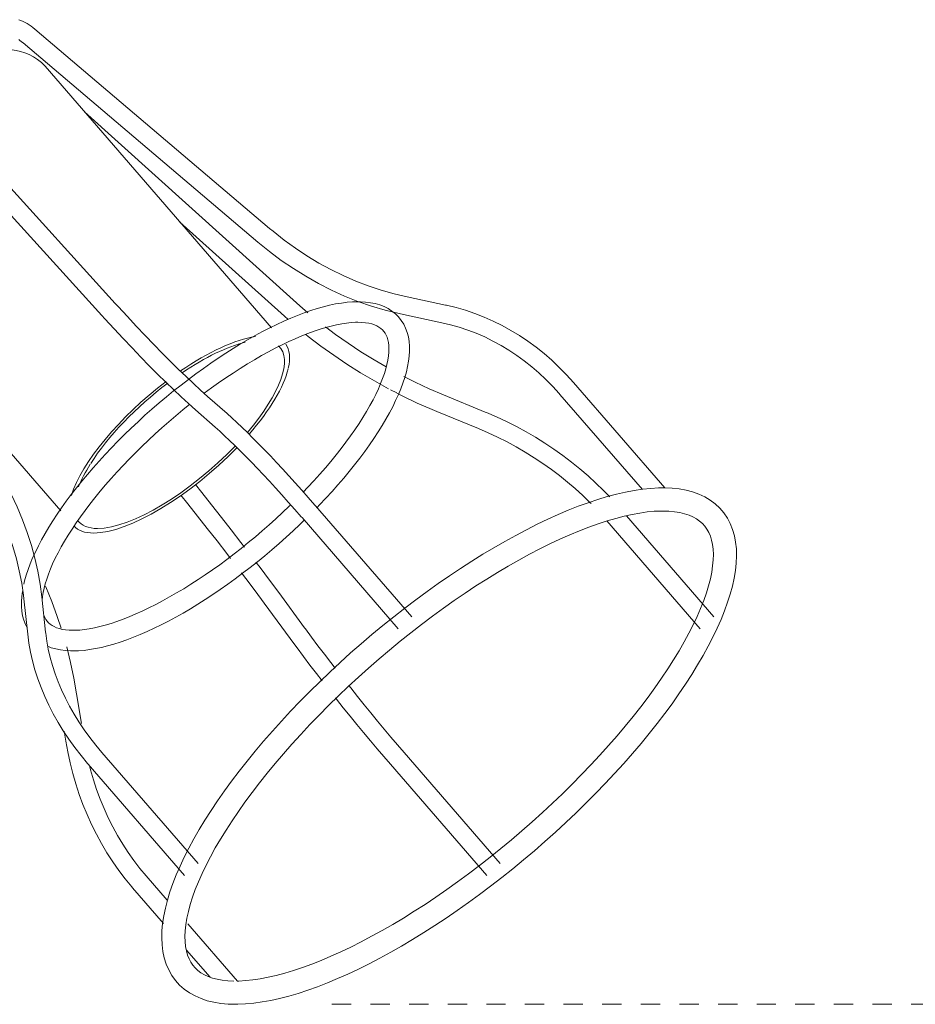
# Model space of a CAD drawing. Header units: millimetres. Extents: x 5734 to 11786, y -2931 to 7544.
# Tile 18 of 41: x 6671 to 6810, y 1518 to 1671. Entities that reach past the tile are written whole.
import ezdxf

# ---------------------------------------------------------------- set-up
doc = ezdxf.new("R2010")
doc.units = ezdxf.units.MM
doc.linetypes.add('Dash', pattern=[6, 3, -3])
doc.layers.add('A-ANNO-DIMS', color=7, linetype='Dash', lineweight=9, true_color=0xd2d2d2)
doc.layers.add('E-LITE-EQPM', color=7, linetype='Continuous', lineweight=20)

# ---------------------------------------------------------------- blocks, each defined once
blk = doc.blocks.new('33710-13 - 33710-13 ALOHA Brown ceiling fan with light-522279-Alzado_PDF')
at = {"layer": 'E-LITE-EQPM'}
for p, q in [((6710.14, 1638.54), (6673.66, 1669.5)), ((6671.85, 1667.37), (6708.33, 1636.4)), ((6710.46, 1623.07), (6675.26, 1663.72)), ((6686.17, 1626.88), (6655.52, 1660.64)), ((6653.45, 1658.76), (6684.1, 1625)), ((6714.31, 1626.98), (6681.39, 1656.63)), ((6696.21, 1639.51), (6712.44, 1624.9)), ((6642.47, 1635.32), (6677.7, 1594.64)), ((6737.47, 1626.62), (6731.51, 1627.88)), ((6712.44, 1624.9), (6713.05, 1624.37)), ((6730.93, 1625.14), (6736.89, 1623.88)), ((6771.53, 1598.22), (6757.36, 1614.58)), ((6728.94, 1613.45), (6729.9, 1612.96)), ((6743.65, 1610), (6737.18, 1612.67)), ((6755.24, 1612.75), (6768.06, 1597.95)), ((6703.53, 1609.76), (6700.5, 1612.43)), ((6698.65, 1610.33), (6701.67, 1607.66)), ((6736.12, 1610.08), (6742.58, 1607.42)), ((6732.24, 1578.16), (6717.29, 1595.42)), ((6715.18, 1593.59), (6730.12, 1576.33)), ((6762.53, 1593.11), (6777.06, 1576.33)), ((6779.18, 1578.16), (6765.57, 1593.88)), ((6671.97, 1580.96), (6672.56, 1575.48)), ((6675.34, 1575.78), (6674.75, 1581.26)), ((6715.59, 1576.46), (6711.56, 1581.94)), ((6709.31, 1580.28), (6713.34, 1574.8)), ((6680.9, 1561.61), (6680.17, 1566.19)), ((6678.25, 1560.43), (6678.5, 1558.87)), ((6699.05, 1539.83), (6684.1, 1557.09)), ((6745.99, 1539.83), (6731.04, 1557.09)), ((6681.98, 1555.26), (6696.93, 1538)), ((6728.93, 1555.26), (6743.87, 1538)), ((6694.22, 1534.17), (6690.97, 1537.93)), ((6688.86, 1536.09), (6693.68, 1530.52)), ((6705.14, 1521.57), (6697.42, 1530.49)), ((6697.26, 1526.39), (6700.9, 1522.19))]:
    blk.add_line(p, q, dxfattribs=at)
at = {"layer": 'E-LITE-EQPM', "flags": 128}
for points in [[(6673.66, 1669.5), (6673.38, 1669.73), (6673.09, 1669.95), (6672.79, 1670.15), (6672.48, 1670.35), (6672.16, 1670.52), (6671.84, 1670.69), (6671.52, 1670.83), (6671.18, 1670.97)], [(6671.16, 1667.87), (6671.36, 1667.74), (6671.56, 1667.6), (6671.76, 1667.44), (6671.85, 1667.37)], [(6675.26, 1663.72), (6674.71, 1664.29), (6674.1, 1664.79), (6673.45, 1665.22), (6672.79, 1665.56), (6672.12, 1665.83), (6671.45, 1666.03), (6670.79, 1666.17), (6670.15, 1666.26), (6669.52, 1666.31), (6669.09, 1666.32)], [(6731.51, 1627.88), (6729.48, 1628.36), (6727.47, 1628.93), (6725.48, 1629.59), (6723.52, 1630.35), (6721.58, 1631.2), (6719.67, 1632.13), (6717.79, 1633.15), (6715.95, 1634.26), (6714.15, 1635.46), (6712.39, 1636.73), (6710.68, 1638.09), (6710.14, 1638.54)], [(6708.33, 1636.4), (6710.12, 1634.95), (6711.96, 1633.57), (6713.85, 1632.29), (6715.78, 1631.09), (6717.75, 1629.98), (6719.76, 1628.96), (6721.8, 1628.03), (6723.87, 1627.2), (6725.97, 1626.47), (6728.1, 1625.83), (6730.25, 1625.29), (6730.93, 1625.14)], [(6723.85, 1627.14), (6723.03, 1627.12), (6722.18, 1627.05), (6721.3, 1626.94), (6720.39, 1626.79), (6719.47, 1626.59), (6718.52, 1626.36), (6717.54, 1626.08), (6716.55, 1625.76), (6715.53, 1625.41), (6714.49, 1625.01), (6713.44, 1624.58), (6712.36, 1624.12), (6711.27, 1623.61), (6710.17, 1623.07), (6709.05, 1622.5), (6707.92, 1621.89), (6706.79, 1621.25), (6705.64, 1620.58), (6704.49, 1619.87), (6703.33, 1619.14), (6702.17, 1618.38), (6701.01, 1617.59), (6699.85, 1616.78), (6698.69, 1615.94), (6697.53, 1615.08), (6696.38, 1614.2), (6695.24, 1613.29), (6694.11, 1612.37), (6692.98, 1611.42), (6691.87, 1610.46), (6690.78, 1609.49), (6689.7, 1608.5), (6688.64, 1607.5), (6687.59, 1606.49), (6686.57, 1605.47), (6685.57, 1604.45), (6684.6, 1603.41), (6683.65, 1602.38), (6682.72, 1601.34), (6681.83, 1600.3), (6680.96, 1599.26), (6680.13, 1598.22), (6679.33, 1597.18), (6678.56, 1596.15), (6677.83, 1595.13), (6677.13, 1594.11), (6676.47, 1593.1), (6675.85, 1592.11), (6675.26, 1591.12), (6674.72, 1590.15), (6674.22, 1589.19), (6673.75, 1588.25), (6673.33, 1587.32), (6672.96, 1586.41), (6672.63, 1585.52), (6672.34, 1584.64), (6672.09, 1583.79), (6671.97, 1583.25)], [(6700.5, 1612.43), (6699.43, 1613.39), (6698.32, 1614.41), (6697.16, 1615.51), (6695.96, 1616.66), (6694.72, 1617.88), (6693.45, 1619.16), (6692.15, 1620.5), (6690.81, 1621.89), (6689.44, 1623.34), (6688.05, 1624.84), (6686.63, 1626.38), (6686.17, 1626.88)], [(6716.1, 1625.43), (6714.86, 1626.49), (6714.31, 1626.98)], [(6717.51, 1595.16), (6717.91, 1595.57), (6718.89, 1596.61), (6719.84, 1597.64), (6720.76, 1598.68), (6721.66, 1599.72), (6722.52, 1600.76), (6723.35, 1601.8), (6724.16, 1602.84), (6724.92, 1603.87), (6725.66, 1604.89), (6726.35, 1605.91), (6727.02, 1606.92), (6727.64, 1607.91), (6728.22, 1608.9), (6728.77, 1609.87), (6729.27, 1610.83), (6729.73, 1611.77), (6730.15, 1612.7), (6730.53, 1613.61), (6730.86, 1614.5), (6731.15, 1615.38), (6731.39, 1616.24), (6731.59, 1617.07), (6731.73, 1617.89), (6731.83, 1618.69), (6731.88, 1619.46), (6731.88, 1620.22), (6731.82, 1620.96), (6731.7, 1621.67), (6731.52, 1622.36), (6731.28, 1623.02), (6730.98, 1623.65), (6730.61, 1624.23), (6730.18, 1624.77), (6729.69, 1625.26), (6729.14, 1625.69), (6728.55, 1626.07), (6727.92, 1626.38), (6727.26, 1626.64), (6726.56, 1626.84), (6725.83, 1626.99), (6725.07, 1627.09), (6724.29, 1627.13), (6723.85, 1627.14)], [(6757.36, 1614.58), (6756.28, 1615.78), (6755.15, 1616.94), (6753.99, 1618.04), (6752.78, 1619.08), (6751.55, 1620.07), (6750.27, 1621.01), (6748.97, 1621.88), (6747.63, 1622.69), (6746.27, 1623.44), (6744.88, 1624.13), (6743.47, 1624.76), (6742.03, 1625.31), (6740.58, 1625.81), (6739.11, 1626.23), (6737.63, 1626.59), (6737.47, 1626.62)], [(6698.65, 1610.33), (6697.55, 1611.31), (6696.41, 1612.37), (6695.22, 1613.48), (6694, 1614.66), (6692.75, 1615.9), (6691.46, 1617.2), (6690.13, 1618.55), (6688.78, 1619.96), (6687.4, 1621.42), (6685.99, 1622.94), (6684.56, 1624.5), (6684.1, 1625)], [(6699.98, 1612.92), (6701.1, 1613.74), (6702.22, 1614.54), (6703.34, 1615.31), (6704.46, 1616.06), (6705.58, 1616.78), (6706.69, 1617.47), (6707.79, 1618.13), (6708.88, 1618.76), (6709.96, 1619.36), (6711.03, 1619.92), (6712.09, 1620.45), (6713.12, 1620.94), (6714.14, 1621.4), (6715.14, 1621.82), (6716.11, 1622.21), (6717.06, 1622.56), (6717.98, 1622.86), (6718.87, 1623.13), (6719.73, 1623.36), (6720.56, 1623.56), (6721.35, 1623.71), (6722.11, 1623.82), (6722.83, 1623.9), (6723.51, 1623.94), (6723.85, 1623.94)], [(6723.85, 1623.94), (6724.46, 1623.92), (6725.03, 1623.87), (6725.54, 1623.79), (6726.01, 1623.68), (6726.43, 1623.54), (6726.8, 1623.37), (6727.13, 1623.19), (6727.42, 1622.99), (6727.67, 1622.77), (6727.89, 1622.52), (6728.09, 1622.25), (6728.26, 1621.95), (6728.4, 1621.61), (6728.52, 1621.24), (6728.61, 1620.82), (6728.66, 1620.35), (6728.69, 1619.85), (6728.67, 1619.3), (6728.62, 1618.71), (6728.52, 1618.08), (6728.38, 1617.41), (6728.2, 1616.71), (6727.98, 1615.98), (6727.71, 1615.21), (6727.4, 1614.41), (6727.05, 1613.59), (6726.65, 1612.75), (6726.21, 1611.88), (6725.73, 1610.99), (6725.2, 1610.08), (6724.64, 1609.15), (6724.04, 1608.21), (6723.4, 1607.25), (6722.72, 1606.28), (6722.01, 1605.3), (6721.26, 1604.32), (6720.48, 1603.33), (6719.66, 1602.33), (6718.82, 1601.33), (6717.95, 1600.33), (6717.04, 1599.32), (6716.11, 1598.33), (6715.38, 1597.56)], [(6736.89, 1623.88), (6738.25, 1623.56), (6739.6, 1623.18), (6740.94, 1622.73), (6742.26, 1622.23), (6743.56, 1621.66), (6744.84, 1621.03), (6746.1, 1620.35), (6747.33, 1619.6), (6748.54, 1618.8), (6749.72, 1617.94), (6750.87, 1617.03), (6751.99, 1616.07), (6753.08, 1615.05), (6754.13, 1613.98), (6755.14, 1612.87), (6755.24, 1612.75)], [(6715.77, 1622.07), (6716.16, 1621.76), (6718.11, 1620.26), (6720.11, 1618.82), (6722.17, 1617.43), (6724.27, 1616.1), (6726.42, 1614.83), (6728.6, 1613.62)], [(6728.24, 1617.02), (6726.38, 1618.09), (6724.34, 1619.36), (6722.34, 1620.68), (6720.39, 1622.06), (6718.81, 1623.24)], [(6737.18, 1612.67), (6734.96, 1613.63), (6732.76, 1614.65), (6730.99, 1615.54)], [(6729.92, 1612.95), (6730.83, 1612.48), (6733.09, 1611.4), (6735.38, 1610.39), (6736.12, 1610.08)], [(6674.81, 1580.55), (6674.81, 1580.72), (6674.87, 1581.31), (6674.96, 1581.94), (6675.1, 1582.61), (6675.28, 1583.31), (6675.51, 1584.05), (6675.77, 1584.81), (6676.08, 1585.61), (6676.44, 1586.43), (6676.84, 1587.27), (6677.28, 1588.14), (6677.76, 1589.04), (6678.28, 1589.94), (6678.84, 1590.87), (6679.45, 1591.81), (6680.09, 1592.77), (6680.76, 1593.74), (6681.48, 1594.72), (6682.23, 1595.7), (6683.01, 1596.69), (6683.82, 1597.69), (6684.67, 1598.69), (6685.54, 1599.69), (6686.44, 1600.7), (6687.37, 1601.69), (6688.32, 1602.69), (6689.3, 1603.68), (6690.3, 1604.66), (6691.32, 1605.64), (6692.35, 1606.6), (6693.41, 1607.55), (6694.48, 1608.49), (6695.56, 1609.41), (6696.65, 1610.32), (6697.75, 1611.2)], [(6703.53, 1609.76), (6704.28, 1609.08), (6705.06, 1608.37), (6705.87, 1607.6), (6706.7, 1606.8), (6707.56, 1605.95), (6708.44, 1605.07), (6709.34, 1604.14), (6710.27, 1603.18), (6711.21, 1602.18), (6712.17, 1601.15), (6713.15, 1600.09), (6714.14, 1599), (6715.14, 1597.87), (6716.16, 1596.72), (6717.18, 1595.54), (6717.29, 1595.42)], [(6762.99, 1596.8), (6762.02, 1597.81), (6760.85, 1598.96), (6759.62, 1600.08), (6758.36, 1601.17), (6757.05, 1602.22), (6755.71, 1603.24), (6754.33, 1604.22), (6752.91, 1605.17), (6751.46, 1606.07), (6749.99, 1606.93), (6748.48, 1607.75), (6746.95, 1608.52), (6745.39, 1609.25), (6743.82, 1609.93), (6743.65, 1610)], [(6701.67, 1607.66), (6702.4, 1607.01), (6703.15, 1606.32), (6703.94, 1605.58), (6704.75, 1604.79), (6705.58, 1603.97), (6706.45, 1603.1), (6707.33, 1602.19), (6708.24, 1601.25), (6709.17, 1600.27), (6710.11, 1599.25), (6711.08, 1598.2), (6712.06, 1597.12), (6713.05, 1596.01), (6714.05, 1594.87), (6715.07, 1593.71), (6715.18, 1593.59)], [(6742.58, 1607.42), (6744.08, 1606.77), (6745.57, 1606.08), (6747.03, 1605.35), (6748.46, 1604.57), (6749.87, 1603.76), (6751.25, 1602.9), (6752.6, 1602.01), (6753.92, 1601.08), (6755.19, 1600.12), (6756.44, 1599.12), (6757.64, 1598.1), (6758.8, 1597.04), (6759.92, 1595.95), (6760.09, 1595.78)], [(6674.75, 1581.26), (6674.49, 1583.25), (6674.13, 1585.26), (6673.68, 1587.27), (6673.13, 1589.27), (6672.48, 1591.28), (6671.75, 1593.27), (6670.92, 1595.26), (6670, 1597.24), (6669, 1599.19), (6667.9, 1601.13), (6666.73, 1603.05), (6666.34, 1603.65)], [(6664, 1602.12), (6665.14, 1600.29), (6666.21, 1598.45), (6667.19, 1596.6), (6668.09, 1594.73), (6668.9, 1592.85), (6669.63, 1590.96), (6670.26, 1589.08), (6670.81, 1587.19), (6671.26, 1585.3), (6671.63, 1583.42), (6671.9, 1581.55), (6671.97, 1580.96)], [(6704.85, 1517.97), (6703.69, 1518.01), (6702.57, 1518.11), (6701.49, 1518.28), (6700.46, 1518.53), (6699.49, 1518.85), (6698.56, 1519.26), (6697.7, 1519.74), (6696.89, 1520.3), (6696.17, 1520.95), (6695.51, 1521.67), (6694.95, 1522.46), (6694.47, 1523.31), (6694.08, 1524.22), (6693.78, 1525.17), (6693.57, 1526.17), (6693.44, 1527.21), (6693.39, 1528.28), (6693.42, 1529.39), (6693.53, 1530.54), (6693.7, 1531.71), (6693.95, 1532.92), (6694.27, 1534.17), (6694.66, 1535.44), (6695.12, 1536.74), (6695.64, 1538.08), (6696.23, 1539.44), (6696.88, 1540.82), (6697.59, 1542.24), (6698.37, 1543.67), (6699.21, 1545.13), (6700.1, 1546.6), (6701.06, 1548.1), (6702.07, 1549.6), (6703.13, 1551.13), (6704.25, 1552.66), (6705.42, 1554.2), (6706.64, 1555.75), (6707.9, 1557.3), (6709.22, 1558.86), (6710.57, 1560.41), (6711.97, 1561.96), (6713.41, 1563.51), (6714.88, 1565.05), (6716.39, 1566.58), (6717.94, 1568.1), (6719.51, 1569.6), (6721.11, 1571.09), (6722.73, 1572.56), (6724.38, 1574), (6726.05, 1575.42), (6727.74, 1576.82), (6729.44, 1578.19), (6731.15, 1579.53), (6732.88, 1580.84), (6734.61, 1582.11), (6736.34, 1583.35), (6738.08, 1584.55), (6739.81, 1585.7), (6741.55, 1586.82), (6743.27, 1587.89), (6744.99, 1588.92), (6746.69, 1589.9), (6748.39, 1590.84), (6750.06, 1591.72), (6751.72, 1592.55), (6753.35, 1593.33), (6754.97, 1594.06), (6756.55, 1594.73), (6758.11, 1595.35), (6759.64, 1595.91), (6761.14, 1596.41), (6762.6, 1596.85), (6764.03, 1597.23), (6765.42, 1597.55), (6766.77, 1597.81), (6768.08, 1598.01), (6769.35, 1598.14), (6770.58, 1598.21), (6770.89, 1598.22)], [(6706.26, 1589), (6705.7, 1589.73), (6704.19, 1591.68), (6702.67, 1593.63), (6701.14, 1595.57), (6699.61, 1597.5), (6698.62, 1598.72)], [(6771.53, 1598.22), (6772.68, 1598.17), (6773.79, 1598.05), (6774.85, 1597.86), (6775.87, 1597.59), (6776.83, 1597.25), (6777.74, 1596.82), (6778.59, 1596.32), (6779.38, 1595.73), (6780.09, 1595.07), (6780.72, 1594.33), (6781.26, 1593.53), (6781.72, 1592.66), (6782.08, 1591.74), (6782.36, 1590.78), (6782.55, 1589.77), (6782.66, 1588.72), (6782.69, 1587.64), (6782.64, 1586.52), (6782.52, 1585.36), (6782.32, 1584.18), (6782.05, 1582.96), (6781.72, 1581.71), (6781.31, 1580.43), (6780.84, 1579.12), (6780.3, 1577.78), (6779.69, 1576.41), (6779.03, 1575.02), (6778.3, 1573.6), (6777.5, 1572.16), (6776.65, 1570.7), (6775.74, 1569.22), (6774.77, 1567.72), (6773.75, 1566.21), (6772.67, 1564.68), (6771.54, 1563.15), (6770.36, 1561.6), (6769.13, 1560.05), (6767.85, 1558.5), (6766.52, 1556.95), (6765.16, 1555.39), (6763.75, 1553.84), (6762.3, 1552.29), (6760.82, 1550.76), (6759.3, 1549.23), (6757.75, 1547.72), (6756.17, 1546.22), (6754.56, 1544.73), (6752.93, 1543.27), (6751.28, 1541.83), (6749.6, 1540.41), (6747.91, 1539.02), (6746.21, 1537.66), (6744.49, 1536.33), (6742.77, 1535.03), (6741.03, 1533.77), (6739.3, 1532.54), (6737.56, 1531.35), (6735.83, 1530.2), (6734.1, 1529.1), (6732.37, 1528.04), (6730.66, 1527.02), (6728.96, 1526.05), (6727.27, 1525.13), (6725.6, 1524.26), (6723.94, 1523.44), (6722.31, 1522.67), (6720.71, 1521.96), (6719.13, 1521.3), (6717.58, 1520.7), (6716.06, 1520.16), (6714.57, 1519.67), (6713.12, 1519.24), (6711.7, 1518.88), (6710.32, 1518.57), (6708.97, 1518.33), (6707.67, 1518.14), (6706.41, 1518.03), (6705.19, 1517.98), (6704.85, 1517.97)], [(6704.09, 1587.23), (6703.48, 1588.02), (6701.98, 1589.96), (6700.47, 1591.9), (6698.95, 1593.83), (6697.42, 1595.74), (6696.36, 1597.06)], [(6713.42, 1595.59), (6713.19, 1595.36), (6712.17, 1594.38), (6711.13, 1593.42), (6710.08, 1592.47), (6709.01, 1591.53), (6707.93, 1590.61), (6706.83, 1589.71), (6705.73, 1588.82), (6704.62, 1587.95), (6703.51, 1587.1), (6702.39, 1586.28), (6701.27, 1585.48), (6700.15, 1584.71), (6699.03, 1583.96), (6697.91, 1583.24), (6696.8, 1582.55), (6695.7, 1581.89), (6694.6, 1581.26), (6693.52, 1580.66), (6692.45, 1580.1), (6691.4, 1579.57), (6690.36, 1579.08), (6689.35, 1578.62), (6688.35, 1578.2), (6687.38, 1577.81), (6686.43, 1577.46), (6685.51, 1577.16), (6684.61, 1576.89), (6683.75, 1576.66), (6682.92, 1576.46), (6682.13, 1576.31), (6681.37, 1576.2), (6680.66, 1576.12), (6679.98, 1576.08), (6679.63, 1576.08)], [(6704.6, 1521.57), (6703.67, 1521.62), (6702.8, 1521.71), (6702, 1521.85), (6701.27, 1522.05), (6700.61, 1522.28), (6700.01, 1522.56), (6699.48, 1522.87), (6699.01, 1523.22), (6698.6, 1523.61), (6698.23, 1524.04), (6697.91, 1524.51), (6697.64, 1525.03), (6697.41, 1525.61), (6697.22, 1526.25), (6697.09, 1526.94), (6697.01, 1527.7), (6696.99, 1528.52), (6697.03, 1529.4), (6697.13, 1530.34), (6697.29, 1531.33), (6697.52, 1532.38), (6697.82, 1533.47), (6698.18, 1534.61), (6698.6, 1535.79), (6699.1, 1537.02), (6699.65, 1538.28), (6700.27, 1539.57), (6700.96, 1540.9), (6701.7, 1542.26), (6702.51, 1543.64), (6703.38, 1545.05), (6704.31, 1546.48), (6705.29, 1547.93), (6706.32, 1549.4), (6707.42, 1550.88), (6708.56, 1552.37), (6709.75, 1553.87), (6710.99, 1555.38), (6712.28, 1556.89), (6713.6, 1558.4), (6714.98, 1559.91), (6716.38, 1561.42), (6717.83, 1562.92), (6719.31, 1564.4), (6720.83, 1565.88), (6722.37, 1567.35), (6723.94, 1568.79), (6725.53, 1570.22), (6727.15, 1571.63), (6728.78, 1573.01), (6730.43, 1574.37), (6732.09, 1575.7), (6733.77, 1577), (6735.45, 1578.27), (6737.14, 1579.5), (6738.83, 1580.7), (6740.52, 1581.85), (6742.21, 1582.97), (6743.89, 1584.05), (6745.57, 1585.08), (6747.23, 1586.06), (6748.87, 1587), (6750.5, 1587.89), (6752.11, 1588.73), (6753.7, 1589.51), (6755.26, 1590.25), (6756.79, 1590.93), (6758.29, 1591.55), (6759.76, 1592.12), (6761.18, 1592.63), (6762.57, 1593.09), (6763.92, 1593.48), (6765.22, 1593.82), (6766.47, 1594.1), (6767.67, 1594.31), (6768.82, 1594.47), (6769.91, 1594.58), (6770.94, 1594.62), (6771.23, 1594.62)], [(6771.23, 1594.62), (6772.18, 1594.6), (6773.07, 1594.51), (6773.88, 1594.38), (6774.63, 1594.2), (6775.31, 1593.98), (6775.92, 1593.71), (6776.47, 1593.41), (6776.96, 1593.06), (6777.38, 1592.69), (6777.76, 1592.27), (6778.09, 1591.81), (6778.38, 1591.3), (6778.62, 1590.73), (6778.81, 1590.11), (6778.96, 1589.43), (6779.05, 1588.69), (6779.09, 1587.88), (6779.07, 1587.02), (6778.98, 1586.1), (6778.83, 1585.12), (6778.62, 1584.09), (6778.34, 1583), (6778, 1581.88), (6777.59, 1580.7), (6777.11, 1579.49), (6776.57, 1578.24), (6775.97, 1576.95), (6775.3, 1575.63), (6774.57, 1574.28), (6773.78, 1572.9), (6772.92, 1571.5), (6772.01, 1570.07), (6771.04, 1568.63), (6770.02, 1567.16), (6768.94, 1565.69), (6767.81, 1564.2), (6766.63, 1562.7), (6765.41, 1561.19), (6764.13, 1559.68), (6762.81, 1558.17), (6761.45, 1556.66), (6760.05, 1555.16), (6758.61, 1553.66), (6757.14, 1552.16), (6755.64, 1550.68), (6754.1, 1549.21), (6752.54, 1547.76), (6750.95, 1546.33), (6749.34, 1544.92), (6747.71, 1543.53), (6746.06, 1542.16), (6744.4, 1540.83), (6742.73, 1539.52), (6741.05, 1538.24), (6739.36, 1537), (6737.67, 1535.8), (6735.98, 1534.63), (6734.29, 1533.5), (6732.61, 1532.42), (6730.93, 1531.37), (6729.27, 1530.38), (6727.62, 1529.43), (6725.98, 1528.53), (6724.37, 1527.67), (6722.78, 1526.87), (6721.21, 1526.13), (6719.67, 1525.43), (6718.16, 1524.79), (6716.69, 1524.21), (6715.25, 1523.69), (6713.85, 1523.22), (6712.49, 1522.81), (6711.18, 1522.46), (6709.92, 1522.16), (6708.7, 1521.93), (6707.54, 1521.76), (6706.43, 1521.64), (6705.39, 1521.58), (6705.13, 1521.57)], [(6679.63, 1572.88), (6680.46, 1572.9), (6681.31, 1572.97), (6682.19, 1573.08), (6683.09, 1573.23), (6684.02, 1573.43), (6684.97, 1573.67), (6685.94, 1573.94), (6686.94, 1574.26), (6687.96, 1574.61), (6688.99, 1575.01), (6690.05, 1575.44), (6691.12, 1575.91), (6692.21, 1576.41), (6693.32, 1576.95), (6694.43, 1577.52), (6695.56, 1578.13), (6696.7, 1578.77), (6697.85, 1579.44), (6699, 1580.15), (6700.15, 1580.88), (6701.32, 1581.64), (6702.48, 1582.43), (6703.64, 1583.24), (6704.8, 1584.08), (6705.95, 1584.94), (6707.1, 1585.82), (6708.25, 1586.73), (6709.38, 1587.65), (6710.5, 1588.6), (6711.61, 1589.56), (6712.71, 1590.53), (6713.79, 1591.52), (6714.85, 1592.52), (6715.54, 1593.19)], [(6711.56, 1581.94), (6710.13, 1583.88), (6708.67, 1585.82), (6708.01, 1586.69)], [(6709.31, 1580.28), (6707.88, 1582.2), (6706.43, 1584.14), (6705.78, 1585)], [(6671.75, 1582.13), (6671.65, 1581.33), (6671.6, 1580.56), (6671.61, 1579.8), (6671.67, 1579.06), (6671.78, 1578.35), (6671.96, 1577.66), (6672.2, 1577), (6672.46, 1576.48)], [(6677.75, 1576.42), (6677.16, 1578.25), (6676.31, 1580.56), (6675.38, 1582.84), (6675.33, 1582.94)], [(6679.63, 1576.08), (6679.02, 1576.1), (6678.46, 1576.15), (6677.94, 1576.23), (6677.48, 1576.34), (6677.06, 1576.48), (6676.68, 1576.65), (6676.36, 1576.83), (6676.07, 1577.03), (6675.81, 1577.25), (6675.59, 1577.5), (6675.4, 1577.77), (6675.23, 1578.07), (6675.09, 1578.41), (6675.01, 1578.64)], [(6720.34, 1570.18), (6719.66, 1571.06), (6718.65, 1572.38), (6717.65, 1573.69), (6716.67, 1575.01), (6715.7, 1576.32), (6715.59, 1576.46)], [(6672.56, 1575.48), (6672.74, 1574.1), (6672.99, 1572.71), (6673.3, 1571.33), (6673.68, 1569.94), (6674.12, 1568.56), (6674.63, 1567.19), (6675.2, 1565.82), (6675.83, 1564.46), (6676.52, 1563.11), (6677.28, 1561.78), (6678.08, 1560.46), (6678.95, 1559.16), (6679.87, 1557.88), (6680.85, 1556.62), (6681.87, 1555.39), (6681.98, 1555.26)], [(6684.1, 1557.09), (6683.13, 1558.25), (6682.21, 1559.43), (6681.34, 1560.63), (6680.53, 1561.84), (6679.77, 1563.07), (6679.06, 1564.31), (6678.41, 1565.56), (6677.82, 1566.81), (6677.29, 1568.08), (6676.82, 1569.34), (6676.4, 1570.61), (6676.05, 1571.87), (6675.76, 1573.14), (6675.53, 1574.39), (6675.36, 1575.65), (6675.34, 1575.78)], [(6718.3, 1568.24), (6717.44, 1569.35), (6716.42, 1570.68), (6715.42, 1572.01), (6714.42, 1573.34), (6713.44, 1574.66), (6713.34, 1574.8)], [(6675.82, 1573.54), (6676.23, 1573.38), (6676.93, 1573.18), (6677.66, 1573.03), (6678.41, 1572.93), (6679.2, 1572.89), (6679.63, 1572.88)], [(6680.17, 1566.19), (6679.74, 1568.65), (6679.22, 1571.09), (6678.62, 1573.51)], [(6731.04, 1557.09), (6730.02, 1558.28), (6728.99, 1559.49), (6727.95, 1560.73), (6726.91, 1561.98), (6725.86, 1563.24), (6724.82, 1564.52), (6723.78, 1565.81), (6722.74, 1567.12), (6722.44, 1567.5)], [(6728.93, 1555.26), (6727.89, 1556.46), (6726.85, 1557.68), (6725.8, 1558.93), (6724.75, 1560.19), (6723.7, 1561.47), (6722.65, 1562.76), (6721.59, 1564.06), (6720.55, 1565.37), (6720.37, 1565.6)], [(6678.5, 1558.87), (6678.8, 1557.18), (6679.16, 1555.5), (6679.57, 1553.84), (6680.04, 1552.21), (6680.57, 1550.59), (6681.15, 1549), (6681.79, 1547.44), (6682.49, 1545.91), (6683.23, 1544.41), (6684.03, 1542.94), (6684.88, 1541.51), (6685.77, 1540.13), (6686.72, 1538.78), (6687.71, 1537.48), (6688.75, 1536.22), (6688.86, 1536.09)], [(6690.97, 1537.93), (6690, 1539.09), (6689.07, 1540.3), (6688.19, 1541.56), (6687.34, 1542.85), (6686.54, 1544.18), (6685.79, 1545.55), (6685.09, 1546.96), (6684.43, 1548.39), (6683.83, 1549.86), (6683.27, 1551.35), (6682.77, 1552.87), (6682.32, 1554.41), (6682.14, 1555.09)]]:
    blk.add_lwpolyline(points, dxfattribs=at)
at = {"layer": 'E-LITE-EQPM'}
for major_axis, start_param, end_param in [((16.4, 14.2), 0.512151, 1.261022), ((15.64, 13.54), 0.597036, 1.244208), ((16.4, 14.2), 5.833024, 6.251903), ((15.64, 13.54), 5.120982, 6.323564), ((16.4, 14.2), 5.101793, 5.826059), ((16.4, 14.2), 1.392536, 2.626943), ((15.64, 13.54), 1.381969, 2.272552), ((16.4, 14.2), 3.529189, 4.966806), ((15.64, 13.54), 3.529189, 4.977981), ((15.64, 13.54), 2.279736, 2.549755), ((15.64, 13.54), 3.111827, 3.529189), ((16.4, 14.2), 3.145216, 3.529189)]:
    blk.add_ellipse((6696.1, 1606.53), major_axis=major_axis, ratio=0.353553, start_param=start_param, end_param=end_param, dxfattribs=at)
for points in [[(6771.4, 1598.21), (6771.37, 1598.21), (6771.3, 1598.22), (6771.19, 1598.22), (6771.05, 1598.22), (6770.9, 1598.22), (6770.75, 1598.22), (6770.64, 1598.21), (6770.59, 1598.2)], [(6771.51, 1598.22), (6771.5, 1598.22), (6771.47, 1598.22), (6771.43, 1598.21), (6771.4, 1598.21)]]:
    blk.add_open_spline(points, degree=3, dxfattribs=at)

msp = doc.modelspace()

# ---------------------------------------------------------------- linework, layer by layer
at = {"layer": 'A-ANNO-DIMS'}
msp.add_line((6719.82, 1517.97), (7359.82, 1517.97), dxfattribs=at)

# ---------------------------------------------------------------- block references
at = {"layer": 'E-LITE-EQPM'}
msp.add_blockref('33710-13 - 33710-13 ALOHA Brown ceiling fan with light-522279-Alzado_PDF', (0, 0), dxfattribs=at)

doc.saveas('drawing.dxf')
